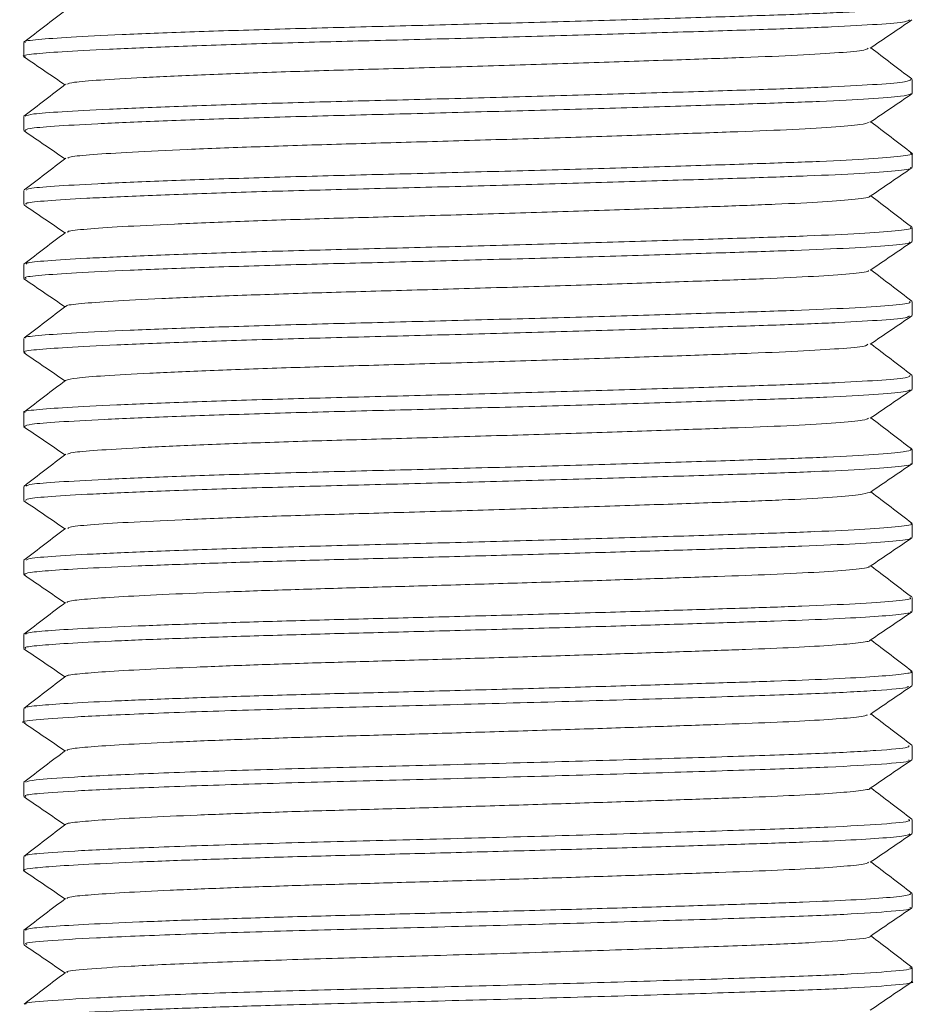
# Model space of a CAD drawing. Header units: millimetres. Extents: x 0 to 210, y 0 to 297.
# Tile 8 of 14: x 67.48 to 73.53, y 159.45 to 166.1. Entities that reach past the tile are written whole.
import ezdxf

# ---------------------------------------------------------------- set-up
doc = ezdxf.new("R2010")
doc.units = ezdxf.units.MM

msp = doc.modelspace()

# ---------------------------------------------------------------- linework, layer by layer
at = {"color": 7, "linetype": 'Continuous', "lineweight": 15}
for p, q in [((67.5068, 165.9436), (67.5068, 165.8491)), ((73.5055, 165.6961), (73.5009, 165.697)), ((73.5068, 165.5991), (73.5068, 165.6937)), ((73.5022, 165.5991), (73.5064, 165.5978)), ((67.5068, 165.4437), (67.5068, 165.349)), ((73.5068, 165.099), (73.5068, 165.1937)), ((67.5068, 164.9436), (67.5068, 164.849)), ((73.5068, 164.599), (73.5068, 164.6936)), ((67.5068, 164.4436), (67.5068, 164.349)), ((73.5068, 164.099), (73.5068, 164.1936)), ((67.5068, 163.9436), (67.5068, 163.8491)), ((73.5068, 163.5991), (73.5068, 163.6936)), ((67.5068, 163.4437), (67.5068, 163.3491)), ((67.507, 163.3482), (67.516, 163.3461)), ((73.5066, 163.1946), (73.4966, 163.1969)), ((73.5068, 163.099), (73.5068, 163.1937)), ((67.5068, 162.9437), (67.5068, 162.849)), ((73.5068, 162.599), (73.5068, 162.6936)), ((67.5068, 162.4436), (67.5068, 162.3491)), ((67.507, 162.3483), (67.5169, 162.3457)), ((73.5068, 162.099), (73.5068, 162.1936)), ((67.5068, 161.9437), (67.5068, 161.849)), ((73.5068, 161.599), (73.5068, 161.6936)), ((67.5068, 161.4436), (67.5068, 161.3491)), ((73.5068, 161.0989), (73.5068, 161.1936)), ((67.5068, 160.9437), (67.5068, 160.849)), ((73.5068, 160.5991), (73.5068, 160.6935)), ((67.5068, 160.4436), (67.5068, 160.3491)), ((73.5068, 160.099), (73.5068, 160.1937)), ((67.5068, 159.9437), (67.5068, 159.849)), ((73.5068, 159.599), (73.5068, 159.6936))]:
    msp.add_line(p, q, dxfattribs=at)
for points, knots in [([(67.5196, 165.9436), (67.5157, 165.9451), (67.4969, 165.9522), (67.5932, 165.9636), (67.808, 165.9792), (68.1563, 165.9967), (68.6132, 166.0145), (69.1512, 166.032), (69.74, 166.0475), (70.362, 166.0632), (71.0004, 166.0806), (71.6227, 166.0985), (72.1872, 166.1159), (72.67, 166.1314), (73.062, 166.1471), (73.3413, 166.1646), (73.4938, 166.1805), (73.492, 166.1899), (73.4913, 166.1936)], [0, 0, 0, 0, 0.016885, 0.082594, 0.148238, 0.216125, 0.284786, 0.352652, 0.418257, 0.484005, 0.551947, 0.620608, 0.688415, 0.753925, 0.819776, 0.887771, 0.956428, 1, 1, 1, 1]), ([(67.7899, 166.1607), (67.743, 166.125), (67.6492, 166.0536), (67.5555, 165.9822), (67.5086, 165.9465)], [0, 0, 0, 0, 0.499991, 1, 1, 1, 1]), ([(73.4893, 166.0958), (73.4835, 166.0919), (73.4691, 166.0821), (73.2899, 166.0661), (72.9855, 166.0488), (72.5726, 166.0336), (72.0711, 166.0176), (71.4908, 166), (70.8613, 165.9822), (70.2248, 165.9649), (69.6087, 165.9498), (69.0292, 165.9337), (68.5055, 165.9161), (68.0708, 165.8982), (67.7488, 165.881), (67.5617, 165.8659), (67.4858, 165.8543), (67.5143, 165.8475), (67.519, 165.8464)], [0, 0, 0, 0, 0.045724, 0.114529, 0.182332, 0.247777, 0.314041, 0.382322, 0.451118, 0.518856, 0.584233, 0.650593, 0.718921, 0.787705, 0.855376, 0.920692, 0.987149, 1, 1, 1, 1]), ([(73.2231, 165.9041), (73.27, 165.9361), (73.3637, 166), (73.4575, 166.0639), (73.5044, 166.0959)], [0, 0, 0, 0, 0.499987, 1, 1, 1, 1]), ([(67.5085, 165.8464), (67.5553, 165.8145), (67.6478, 165.7515), (67.7402, 165.6886), (67.7857, 165.6575)], [0, 0, 0, 0, 0.507461, 1, 1, 1, 1]), ([(73.2091, 165.9041), (73.2039, 165.9003), (73.1908, 165.8906), (73.029, 165.8747), (72.7533, 165.8574), (72.379, 165.8422), (71.9245, 165.8262), (71.3986, 165.8086), (70.8281, 165.7908), (70.2513, 165.7735), (69.6929, 165.7584), (69.1676, 165.7423), (68.6933, 165.7247), (68.298, 165.7068), (68.0111, 165.6896), (67.8335, 165.6754), (67.809, 165.6654), (67.7977, 165.6608)], [0, 0, 0, 0, 0.045738, 0.116253, 0.185741, 0.252813, 0.320723, 0.390701, 0.461207, 0.530629, 0.59763, 0.66564, 0.735665, 0.806159, 0.875513, 0.942452, 1, 1, 1, 1]), ([(73.5042, 165.697), (73.4574, 165.7328), (73.3653, 165.8029), (73.2732, 165.8731), (73.228, 165.9075)], [0, 0, 0, 0, 0.509122, 1, 1, 1, 1]), ([(67.7901, 165.6609), (67.7432, 165.6252), (67.6494, 165.5538), (67.5557, 165.4823), (67.5088, 165.4466)], [0, 0, 0, 0, 0.499988, 1, 1, 1, 1]), ([(67.5166, 165.4465), (67.5292, 165.4512), (67.5562, 165.4613), (67.753, 165.4756), (68.0696, 165.4928), (68.5058, 165.5107), (69.0292, 165.5283), (69.6087, 165.5444), (70.2248, 165.5595), (70.8613, 165.5768), (71.4908, 165.5946), (72.0711, 165.6122), (72.5726, 165.6282), (72.9852, 165.6434), (73.2909, 165.6607), (73.4781, 165.6779), (73.4921, 165.6887), (73.4986, 165.6937)], [0, 0, 0, 0, 0.057695, 0.12362, 0.191922, 0.261348, 0.330312, 0.397291, 0.463278, 0.531647, 0.601084, 0.670002, 0.736883, 0.802939, 0.871374, 0.94082, 1, 1, 1, 1]), ([(73.4979, 165.5959), (73.4825, 165.5907), (73.4497, 165.5795), (73.2336, 165.5623), (72.9037, 165.5453), (72.4706, 165.5304), (71.951, 165.5139), (71.3566, 165.4961), (70.7219, 165.4783), (70.0883, 165.4614), (69.4788, 165.4465), (68.9095, 165.4299), (68.4023, 165.4122), (67.9895, 165.3944), (67.6999, 165.3775), (67.5309, 165.3636), (67.5212, 165.3536), (67.5168, 165.349)], [0, 0, 0, 0, 0.061754, 0.131176, 0.199252, 0.265068, 0.332573, 0.401802, 0.471203, 0.539202, 0.604995, 0.672587, 0.74185, 0.811227, 0.879147, 0.944925, 1, 1, 1, 1]), ([(73.2232, 165.4042), (73.2701, 165.4362), (73.3639, 165.5001), (73.4577, 165.564), (73.5046, 165.596)], [0, 0, 0, 0, 0.499984, 1, 1, 1, 1]), ([(73.2165, 165.4042), (73.2027, 165.3991), (73.1731, 165.388), (72.978, 165.3709), (72.6792, 165.3539), (72.2866, 165.339), (71.8157, 165.3225), (71.2769, 165.3047), (70.7017, 165.2869), (70.1275, 165.27), (69.5751, 165.2551), (69.0592, 165.2385), (68.5996, 165.2208), (68.2251, 165.203), (67.9639, 165.186), (67.8178, 165.1733), (67.8083, 165.1644), (67.8046, 165.161)], [0, 0, 0, 0, 0.061498, 0.131976, 0.201087, 0.267903, 0.336433, 0.406714, 0.477171, 0.546203, 0.612996, 0.681615, 0.751931, 0.822363, 0.891316, 0.958093, 1, 1, 1, 1]), ([(73.5052, 165.1963), (73.4584, 165.232), (73.3659, 165.3024), (73.2735, 165.3728), (73.228, 165.4075)], [0, 0, 0, 0, 0.507337, 1, 1, 1, 1]), ([(67.5093, 165.3458), (67.5562, 165.3139), (67.6483, 165.2511), (67.7404, 165.1883), (67.7857, 165.1575)], [0, 0, 0, 0, 0.509033, 1, 1, 1, 1]), ([(67.5247, 164.9468), (67.5288, 164.9503), (67.5392, 164.9592), (67.701, 164.9721), (67.9892, 164.989), (68.4024, 165.0068), (68.9095, 165.0245), (69.4788, 165.0411), (70.0883, 165.056), (70.7218, 165.0729), (71.3566, 165.0908), (71.9509, 165.1085), (72.4709, 165.125), (72.9027, 165.1399), (73.2375, 165.1569), (73.4428, 165.1747), (73.5265, 165.1882), (73.4987, 165.195), (73.4935, 165.1962)], [0, 0, 0, 0, 0.041798, 0.106903, 0.17413, 0.242798, 0.311352, 0.378254, 0.443374, 0.510678, 0.57937, 0.647891, 0.714706, 0.779849, 0.847229, 0.915942, 0.984427, 1, 1, 1, 1]), ([(67.7904, 165.1611), (67.7436, 165.1254), (67.6498, 165.054), (67.5561, 164.9826), (67.5092, 164.9469)], [0, 0, 0, 0, 0.499991, 1, 1, 1, 1]), ([(73.493, 165.099), (73.497, 165.0974), (73.5147, 165.0901), (73.408, 165.0762), (73.1742, 165.0585), (72.8165, 165.0419), (72.3647, 165.027), (71.827, 165.0101), (71.2204, 164.9922), (70.5826, 164.9745), (69.9528, 164.958), (69.3507, 164.9431), (68.7927, 164.9261), (68.3035, 164.9083), (67.9149, 164.8906), (67.6536, 164.8741), (67.5165, 164.8613), (67.5212, 164.8524), (67.523, 164.849)], [0, 0, 0, 0, 0.019847, 0.088365, 0.156766, 0.223515, 0.288493, 0.355653, 0.424194, 0.492562, 0.559225, 0.624226, 0.691461, 0.760024, 0.828356, 0.89493, 0.959962, 1, 1, 1, 1]), ([(73.2239, 164.9047), (73.2707, 164.9367), (73.3645, 165.0006), (73.4583, 165.0645), (73.5052, 165.0964)], [0, 0, 0, 0, 0.499986, 1, 1, 1, 1]), ([(73.2175, 164.9047), (73.2187, 164.904), (73.2302, 164.8976), (73.1342, 164.8848), (72.9248, 164.8671), (72.6, 164.8505), (72.1906, 164.8356), (71.7033, 164.8187), (71.1535, 164.8008), (70.5755, 164.7831), (70.0047, 164.7666), (69.459, 164.7517), (68.9533, 164.7347), (68.51, 164.7169), (68.1575, 164.6992), (67.9221, 164.6827), (67.802, 164.6708), (67.804, 164.6629), (67.8046, 164.6605)], [0, 0, 0, 0, 0.00822, 0.078386, 0.148432, 0.216786, 0.283326, 0.352101, 0.42229, 0.492302, 0.560568, 0.627131, 0.695983, 0.766195, 0.83617, 0.904345, 0.97094, 1, 1, 1, 1]), ([(73.5045, 164.6969), (73.4576, 164.7326), (73.3654, 164.8028), (73.2733, 164.873), (73.228, 164.9075)], [0, 0, 0, 0, 0.5086405, 1, 1, 1, 1]), ([(67.509, 164.846), (67.5559, 164.8141), (67.6481, 164.7512), (67.7403, 164.6884), (67.7856, 164.6575)], [0, 0, 0, 0, 0.508609, 1, 1, 1, 1]), ([(67.7898, 164.6606), (67.7429, 164.6249), (67.6491, 164.5535), (67.5554, 164.4821), (67.5085, 164.4464)], [0, 0, 0, 0, 0.499989, 1, 1, 1, 1]), ([(67.525, 164.4462), (67.5242, 164.4487), (67.5218, 164.4568), (67.6548, 164.4687), (67.9146, 164.4852), (68.3036, 164.5029), (68.7926, 164.5207), (69.3507, 164.5377), (69.9528, 164.5526), (70.5826, 164.5691), (71.2204, 164.5868), (71.827, 164.6047), (72.3647, 164.6216), (72.8165, 164.6365), (73.1742, 164.6531), (73.408, 164.6708), (73.5147, 164.6847), (73.497, 164.692), (73.493, 164.6936)], [0, 0, 0, 0, 0.029771, 0.095498, 0.162784, 0.231847, 0.301143, 0.369098, 0.434794, 0.50217, 0.571269, 0.640543, 0.708421, 0.774094, 0.841557, 0.91069, 0.979941, 1, 1, 1, 1]), ([(73.4896, 164.5957), (73.4909, 164.5939), (73.4964, 164.5863), (73.3665, 164.5723), (73.1057, 164.5547), (72.7258, 164.5386), (72.2545, 164.5235), (71.6998, 164.5062), (71.0827, 164.4883), (70.4439, 164.4708), (69.8188, 164.4548), (69.2248, 164.4396), (68.679, 164.4222), (68.2096, 164.4044), (67.8461, 164.3868), (67.6137, 164.3708), (67.5038, 164.359), (67.5186, 164.3512), (67.5228, 164.349)], [0, 0, 0, 0, 0.0219146, 0.0914522, 0.1605245, 0.227606, 0.2937019, 0.362185, 0.4317337, 0.5007594, 0.5677428, 0.6339082, 0.7024567, 0.7720145, 0.8409916, 0.9078751, 0.9741179, 1, 1, 1, 1]), ([(73.223, 164.4041), (73.2699, 164.436), (73.3636, 164.4999), (73.4574, 164.5638), (73.5043, 164.5958)], [0, 0, 0, 0, 0.499986, 1, 1, 1, 1]), ([(73.2101, 164.404), (73.2112, 164.4023), (73.2158, 164.3948), (73.0983, 164.3809), (72.8622, 164.3633), (72.5179, 164.3472), (72.0907, 164.3321), (71.588, 164.3148), (71.0287, 164.2969), (70.4498, 164.2794), (69.8833, 164.2634), (69.3449, 164.2482), (68.8502, 164.2308), (68.425, 164.213), (68.0948, 164.1954), (67.8869, 164.1794), (67.7893, 164.1687), (67.7979, 164.1622), (67.7992, 164.1613)], [0, 0, 0, 0, 0.020986, 0.091641, 0.161823, 0.229982, 0.297139, 0.366723, 0.437389, 0.507524, 0.575583, 0.642811, 0.712461, 0.783137, 0.853222, 0.92118, 0.988486, 1, 1, 1, 1]), ([(73.505, 164.1965), (73.4581, 164.2322), (73.3658, 164.3026), (73.2735, 164.3729), (73.228, 164.4075)], [0, 0, 0, 0, 0.507785, 1, 1, 1, 1]), ([(67.5085, 164.3464), (67.5554, 164.3144), (67.6478, 164.2515), (67.7402, 164.1885), (67.7857, 164.1575)], [0, 0, 0, 0, 0.507499, 1, 1, 1, 1]), ([(67.5195, 163.947), (67.5179, 163.948), (67.508, 163.9546), (67.6158, 163.9654), (67.8455, 163.9814), (68.2098, 163.999), (68.679, 164.0168), (69.2248, 164.0342), (69.8188, 164.0494), (70.4439, 164.0654), (71.0827, 164.083), (71.6998, 164.1008), (72.2544, 164.1181), (72.7259, 164.1332), (73.1053, 164.1493), (73.3682, 164.1669), (73.5021, 164.182), (73.493, 164.1907), (73.49, 164.1936)], [0, 0, 0, 0, 0.012534, 0.078782, 0.145672, 0.214655, 0.284219, 0.352774, 0.418945, 0.485934, 0.554966, 0.624521, 0.69301, 0.759112, 0.8262, 0.895278, 0.964822, 1, 1, 1, 1]), ([(67.7907, 164.1613), (67.7438, 164.1256), (67.6501, 164.0542), (67.5563, 163.9827), (67.5094, 163.947)], [0, 0, 0, 0, 0.499989, 1, 1, 1, 1]), ([(73.4879, 164.096), (73.4859, 164.0928), (73.4804, 164.0838), (73.3205, 164.0684), (73.0317, 164.051), (72.631, 164.0355), (72.1406, 164.0198), (71.5695, 164.0023), (70.944, 163.9845), (70.3063, 163.9671), (69.6866, 163.9516), (69.1014, 163.9359), (68.5689, 163.9184), (68.121, 163.9005), (67.7831, 163.8831), (67.5805, 163.8677), (67.4924, 163.8566), (67.5131, 163.85), (67.5161, 163.8491)], [0, 0, 0, 0, 0.0380624, 0.1075596, 0.1762477, 0.2426461, 0.3091997, 0.3779713, 0.447467, 0.5160966, 0.5823986, 0.649056, 0.7178813, 0.7873732, 0.8559424, 0.9221556, 0.9889153, 1, 1, 1, 1]), ([(73.2234, 163.9043), (73.2702, 163.9363), (73.364, 164.0002), (73.4578, 164.0641), (73.5047, 164.0961)], [0, 0, 0, 0, 0.499984, 1, 1, 1, 1]), ([(73.208, 163.9042), (73.2062, 163.9012), (73.2011, 163.8923), (73.0567, 163.877), (72.7951, 163.8596), (72.4319, 163.8441), (71.9875, 163.8284), (71.4699, 163.811), (70.903, 163.7931), (70.3251, 163.7757), (69.7634, 163.7602), (69.233, 163.7445), (68.7508, 163.727), (68.3436, 163.7091), (68.0417, 163.6917), (67.8429, 163.6765), (67.8077, 163.6659), (67.79, 163.6606)], [0, 0, 0, 0, 0.037269, 0.107664, 0.177239, 0.244494, 0.311906, 0.381566, 0.451959, 0.521475, 0.588632, 0.65615, 0.725864, 0.796253, 0.865707, 0.932775, 1, 1, 1, 1]), ([(73.505, 163.6965), (73.4581, 163.7323), (73.3658, 163.8026), (73.2735, 163.8729), (73.228, 163.9075)], [0, 0, 0, 0, 0.5078919, 1, 1, 1, 1]), ([(67.5094, 163.8458), (67.5563, 163.8138), (67.6484, 163.7511), (67.7404, 163.6883), (67.7856, 163.6575)], [0, 0, 0, 0, 0.509205, 1, 1, 1, 1]), ([(67.5161, 163.4437), (67.5131, 163.4446), (67.4924, 163.4512), (67.5805, 163.4623), (67.7831, 163.4777), (68.121, 163.4951), (68.5689, 163.513), (69.1014, 163.5305), (69.6866, 163.5463), (70.3063, 163.5617), (70.944, 163.5791), (71.5695, 163.597), (72.1406, 163.6144), (72.631, 163.6301), (73.0314, 163.6456), (73.3216, 163.663), (73.4877, 163.6794), (73.4917, 163.6894), (73.4934, 163.6936)], [0, 0, 0, 0, 0.010951, 0.076908, 0.142325, 0.210069, 0.278725, 0.346723, 0.412578, 0.478083, 0.545887, 0.614547, 0.682491, 0.748244, 0.813844, 0.881706, 0.950367, 1, 1, 1, 1]), ([(67.7897, 163.6606), (67.7428, 163.6249), (67.6491, 163.5535), (67.5553, 163.4821), (67.5085, 163.4464)], [0, 0, 0, 0, 0.49999, 1, 1, 1, 1]), ([(73.4935, 163.5963), (73.4841, 163.5917), (73.4627, 163.5812), (73.2679, 163.5646), (72.9528, 163.5474), (72.5317, 163.5323), (72.0228, 163.5161), (71.4366, 163.4985), (70.8047, 163.4806), (70.1693, 163.4635), (69.5558, 163.4485), (68.9803, 163.4322), (68.4632, 163.4145), (68.0366, 163.3966), (67.7303, 163.3795), (67.5402, 163.3649), (67.5201, 163.3543), (67.5103, 163.3491)], [0, 0, 0, 0, 0.054154, 0.123536, 0.191771, 0.257636, 0.324716, 0.393705, 0.463072, 0.531237, 0.597051, 0.664225, 0.733256, 0.802607, 0.8707, 0.936472, 1, 1, 1, 1]), ([(73.2238, 163.4046), (73.2706, 163.4366), (73.3644, 163.5005), (73.4582, 163.5644), (73.5051, 163.5963)], [0, 0, 0, 0, 0.499987, 1, 1, 1, 1]), ([(73.2128, 163.4046), (73.2044, 163.4001), (73.1851, 163.3897), (73.0091, 163.3732), (72.7237, 163.356), (72.342, 163.3409), (71.8808, 163.3247), (71.3494, 163.3071), (70.7768, 163.2892), (70.2009, 163.2721), (69.6449, 163.2571), (69.1233, 163.2408), (68.6547, 163.2231), (68.2678, 163.2052), (67.9913, 163.1881), (67.8272, 163.1745), (67.8093, 163.1651), (67.8016, 163.161)], [0, 0, 0, 0, 0.053885, 0.124292, 0.193536, 0.260373, 0.328444, 0.398453, 0.468846, 0.538018, 0.604804, 0.67297, 0.743022, 0.813398, 0.882497, 0.94924, 1, 1, 1, 1]), ([(73.5044, 163.197), (73.4575, 163.2327), (73.3654, 163.3029), (73.2732, 163.373), (73.228, 163.4075)], [0, 0, 0, 0, 0.5088348, 1, 1, 1, 1]), ([(67.5088, 163.3461), (67.5557, 163.3142), (67.648, 163.2513), (67.7403, 163.1884), (67.7857, 163.1575)], [0, 0, 0, 0, 0.508268, 1, 1, 1, 1]), ([(67.521, 162.9467), (67.5296, 162.9509), (67.5494, 162.9605), (67.7312, 162.9741), (68.0363, 162.9912), (68.4633, 163.0091), (68.9803, 163.0268), (69.5558, 163.0431), (70.1693, 163.0581), (70.8047, 163.0752), (71.4366, 163.0931), (72.0228, 163.1107), (72.5318, 163.1269), (72.9526, 163.142), (73.2686, 163.1592), (73.4712, 163.1768), (73.4929, 163.1882), (73.5034, 163.1937)], [0, 0, 0, 0, 0.0511335, 0.1169936, 0.1851784, 0.2546231, 0.3237468, 0.3910112, 0.456914, 0.5251708, 0.5946319, 0.6637141, 0.7308847, 0.7968379, 0.8651648, 0.9346402, 1, 1, 1, 1]), ([(67.7904, 163.1611), (67.7435, 163.1254), (67.6497, 163.0539), (67.5559, 162.9825), (67.5091, 162.9468)], [0, 0, 0, 0, 0.499988, 1, 1, 1, 1]), ([(73.4977, 163.099), (73.5006, 163.0981), (73.5213, 163.0916), (73.4283, 163.0785), (73.2128, 163.0608), (72.8682, 163.0439), (72.4283, 163.029), (71.901, 163.0123), (71.3015, 162.9946), (70.6653, 162.9768), (70.0331, 162.96), (69.4265, 162.9451), (68.8617, 162.9284), (68.3616, 162.9106), (67.9585, 162.8928), (67.6804, 162.8761), (67.5248, 162.8627), (67.5215, 162.8531), (67.5201, 162.849)], [0, 0, 0, 0, 0.01106, 0.079477, 0.147981, 0.215024, 0.279982, 0.346856, 0.415304, 0.483782, 0.550744, 0.615697, 0.682654, 0.75113, 0.81958, 0.886461, 0.951417, 1, 1, 1, 1]), ([(73.2229, 162.904), (73.2698, 162.936), (73.3636, 162.9999), (73.4574, 163.0638), (73.5043, 163.0958)], [0, 0, 0, 0, 0.499986, 1, 1, 1, 1]), ([(73.2202, 162.9041), (73.202, 162.8984), (73.1647, 162.8869), (72.9557, 162.8693), (72.6478, 162.8525), (72.248, 162.8376), (71.7705, 162.8209), (71.227, 162.8032), (70.6504, 162.7854), (70.0775, 162.7686), (69.5278, 162.7537), (69.0158, 162.737), (68.5627, 162.7192), (68.197, 162.7014), (67.9463, 162.6847), (67.8109, 162.6723), (67.8066, 162.6638), (67.805, 162.6607)], [0, 0, 0, 0, 0.067029, 0.137417, 0.206303, 0.273045, 0.341757, 0.412087, 0.482448, 0.551251, 0.617989, 0.686786, 0.757145, 0.827476, 0.896195, 0.962937, 1, 1, 1, 1]), ([(73.5052, 162.6963), (73.4583, 162.7321), (73.3659, 162.8024), (73.2735, 162.8728), (73.228, 162.9075)], [0, 0, 0, 0, 0.5073752, 1, 1, 1, 1]), ([(67.5087, 162.8463), (67.5556, 162.8143), (67.6479, 162.7514), (67.7402, 162.6885), (67.7857, 162.6575)], [0, 0, 0, 0, 0.507876, 1, 1, 1, 1]), ([(67.79, 162.6609), (67.7432, 162.6252), (67.6494, 162.5537), (67.5557, 162.4823), (67.5088, 162.4466)], [0, 0, 0, 0, 0.499991, 1, 1, 1, 1]), ([(67.5252, 162.4465), (67.5269, 162.4496), (67.5317, 162.4582), (67.6814, 162.4707), (67.9583, 162.4874), (68.3617, 162.5052), (68.8617, 162.523), (69.4266, 162.5397), (70.0331, 162.5546), (70.6653, 162.5714), (71.3015, 162.5892), (71.901, 162.6069), (72.4283, 162.6236), (72.8682, 162.6385), (73.2128, 162.6554), (73.4283, 162.6731), (73.5213, 162.6862), (73.5006, 162.6927), (73.4977, 162.6936)], [0, 0, 0, 0, 0.037447, 0.103163, 0.170827, 0.240078, 0.309356, 0.377096, 0.442809, 0.510556, 0.579835, 0.649084, 0.716741, 0.782459, 0.850286, 0.919593, 0.988811, 1, 1, 1, 1]), ([(73.4936, 162.5961), (73.4955, 162.5949), (73.5061, 162.588), (73.3909, 162.5746), (73.1473, 162.557), (72.7935, 162.5411), (72.3738, 162.5273), (71.9023, 162.5124), (71.3723, 162.4966), (70.8092, 162.4808), (70.2439, 162.4655), (69.6961, 162.4518), (69.1751, 162.438), (68.6919, 162.4226), (68.268, 162.4067), (67.9265, 162.391), (67.684, 162.3762), (67.5334, 162.3633), (67.5173, 162.3538), (67.5094, 162.3491)], [0, 0, 0, 0, 0.014597, 0.083941, 0.153026, 0.22031, 0.278687, 0.338939, 0.400457, 0.462146, 0.522893, 0.58169, 0.640743, 0.701648, 0.763375, 0.824804, 0.884851, 0.943183, 1, 1, 1, 1]), ([(73.2235, 162.4045), (73.2704, 162.4364), (73.3642, 162.5003), (73.458, 162.5642), (73.5049, 162.5962)], [0, 0, 0, 0, 0.499984, 1, 1, 1, 1]), ([(73.214, 162.4044), (73.2155, 162.4033), (73.2247, 162.3965), (73.1204, 162.3832), (72.9, 162.3656), (72.5792, 162.3497), (72.1989, 162.3359), (71.7716, 162.321), (71.2912, 162.3052), (70.7809, 162.2894), (70.2686, 162.2741), (69.7721, 162.2604), (69.2999, 162.2466), (68.8619, 162.2312), (68.4778, 162.2153), (68.1681, 162.1996), (67.9491, 162.1848), (67.8193, 162.1728), (67.805, 162.1643), (67.7988, 162.1607)], [0, 0, 0, 0, 0.013386, 0.083688, 0.153727, 0.22194, 0.281123, 0.342206, 0.404574, 0.467116, 0.528702, 0.58831, 0.648178, 0.709924, 0.772503, 0.834782, 0.895657, 0.954794, 1, 1, 1, 1]), ([(73.5043, 162.197), (73.4574, 162.2327), (73.3653, 162.3029), (73.2732, 162.373), (73.228, 162.4075)], [0, 0, 0, 0, 0.509027, 1, 1, 1, 1]), ([(67.5094, 162.3458), (67.5563, 162.3138), (67.6484, 162.2511), (67.7404, 162.1883), (67.7856, 162.1575)], [0, 0, 0, 0, 0.50925, 1, 1, 1, 1]), ([(67.5181, 161.9464), (67.525, 161.9502), (67.5408, 161.9587), (67.6846, 161.9708), (67.9263, 161.9856), (68.2681, 162.0013), (68.6918, 162.0172), (69.1751, 162.0326), (69.6961, 162.0464), (70.2439, 162.0601), (70.8092, 162.0754), (71.3723, 162.0912), (71.9023, 162.107), (72.3738, 162.1219), (72.7936, 162.1357), (73.1468, 162.1516), (73.3927, 162.1692), (73.5098, 162.1836), (73.495, 162.1914), (73.491, 162.1936)], [0, 0, 0, 0, 0.045609, 0.103919, 0.163943, 0.22535, 0.287053, 0.347935, 0.406965, 0.46574, 0.526464, 0.58813, 0.649625, 0.709854, 0.768209, 0.835468, 0.904526, 0.973844, 1, 1, 1, 1]), ([(67.7899, 162.1608), (67.743, 162.1251), (67.6493, 162.0536), (67.5555, 161.9822), (67.5086, 161.9465)], [0, 0, 0, 0, 0.499989, 1, 1, 1, 1]), ([(73.4957, 162.099), (73.4989, 162.0975), (73.5128, 162.091), (73.428, 162.0787), (73.241, 162.0629), (72.9524, 162.0476), (72.5865, 162.0342), (72.1488, 162.0201), (71.646, 162.0047), (71.0959, 161.9887), (70.5279, 161.9731), (69.9699, 161.9584), (69.4342, 161.9453), (68.9303, 161.9304), (68.4729, 161.9147), (68.0879, 161.8988), (67.7927, 161.8835), (67.6013, 161.8696), (67.5077, 161.8586), (67.5171, 161.8513), (67.5201, 161.849)], [0, 0, 0, 0, 0.017999, 0.078862, 0.139807, 0.199736, 0.257707, 0.316258, 0.376565, 0.437598, 0.49825, 0.557455, 0.61512, 0.674517, 0.735258, 0.796267, 0.856441, 0.914762, 0.97293, 1, 1, 1, 1]), ([(73.2235, 161.9045), (73.2704, 161.9364), (73.3642, 162.0003), (73.458, 162.0642), (73.5049, 162.0962)], [0, 0, 0, 0, 0.499987, 1, 1, 1, 1]), ([(73.2197, 161.9044), (73.2204, 161.904), (73.2286, 161.8985), (73.1523, 161.8873), (72.9854, 161.8715), (72.7232, 161.8562), (72.3916, 161.8428), (71.9949, 161.8287), (71.5392, 161.8133), (71.0407, 161.7973), (70.5259, 161.7817), (70.0202, 161.767), (69.5347, 161.7539), (69.078, 161.739), (68.6635, 161.7233), (68.3147, 161.7074), (68.0465, 161.6921), (67.8752, 161.6782), (67.793, 161.6683), (67.7979, 161.6623), (67.7988, 161.6612)], [0, 0, 0, 0, 0.005355, 0.067908, 0.130545, 0.192137, 0.251716, 0.311892, 0.373873, 0.4366, 0.498936, 0.559784, 0.619049, 0.680094, 0.742521, 0.805224, 0.867068, 0.927007, 0.986789, 1, 1, 1, 1]), ([(73.5052, 161.6964), (73.4583, 161.7321), (73.3659, 161.8025), (73.2735, 161.8729), (73.228, 161.9075)], [0, 0, 0, 0, 0.507428, 1, 1, 1, 1]), ([(67.5087, 161.8463), (67.5556, 161.8143), (67.6479, 161.7514), (67.7402, 161.6885), (67.7857, 161.6575)], [0, 0, 0, 0, 0.507913, 1, 1, 1, 1]), ([(67.7906, 161.6613), (67.7438, 161.6256), (67.65, 161.5541), (67.5562, 161.4827), (67.5094, 161.447)], [0, 0, 0, 0, 0.49999, 1, 1, 1, 1]), ([(67.5189, 161.4469), (67.5178, 161.4481), (67.5121, 161.4543), (67.603, 161.4642), (67.7922, 161.4781), (68.088, 161.4934), (68.4729, 161.5093), (68.9303, 161.525), (69.4342, 161.5399), (69.9699, 161.553), (70.5279, 161.5677), (71.0959, 161.5833), (71.646, 161.5993), (72.1488, 161.6147), (72.5865, 161.6288), (72.9524, 161.6422), (73.241, 161.6575), (73.428, 161.6733), (73.5128, 161.6856), (73.4989, 161.6921), (73.4957, 161.6936)], [0, 0, 0, 0, 0.01415, 0.07309, 0.132186, 0.193158, 0.254978, 0.316526, 0.376712, 0.435142, 0.495133, 0.556591, 0.618434, 0.679542, 0.738871, 0.797611, 0.858336, 0.92009, 0.981762, 1, 1, 1, 1]), ([(73.4809, 161.5956), (73.4818, 161.5927), (73.4847, 161.5829), (73.2868, 161.5655), (72.9127, 161.5452), (72.3843, 161.5276), (71.7403, 161.5074), (71.0081, 161.4862), (70.2518, 161.4655), (69.5188, 161.4477), (68.8424, 161.428), (68.2627, 161.4068), (67.8237, 161.3859), (67.5736, 161.3675), (67.4741, 161.3545), (67.5145, 161.3469), (67.5189, 161.346)], [0, 0, 0, 0, 0.034906, 0.116344, 0.196314, 0.273565, 0.353382, 0.434806, 0.515244, 0.592674, 0.671915, 0.753232, 0.834052, 0.911937, 0.990523, 1, 1, 1, 1]), ([(73.2229, 161.404), (73.2698, 161.436), (73.3636, 161.4999), (73.4574, 161.5638), (73.5043, 161.5958)], [0, 0, 0, 0, 0.499985, 1, 1, 1, 1]), ([(73.202, 161.4039), (73.2029, 161.4011), (73.2056, 161.3931), (73.0792, 161.3794), (72.8657, 161.3638), (72.5673, 161.3493), (72.2029, 161.3361), (71.7762, 161.3212), (71.2963, 161.3054), (70.7862, 161.2895), (70.2737, 161.2742), (69.777, 161.2606), (69.3046, 161.2467), (68.8662, 161.2313), (68.4814, 161.2154), (68.1708, 161.1997), (67.9509, 161.1849), (67.8195, 161.1729), (67.8046, 161.1643), (67.7981, 161.1605)], [0, 0, 0, 0, 0.034471, 0.097134, 0.159316, 0.21993, 0.279157, 0.340276, 0.402691, 0.465292, 0.526947, 0.58663, 0.646526, 0.708312, 0.770943, 0.833285, 0.894233, 0.953424, 1, 1, 1, 1]), ([(73.5047, 161.1967), (73.4578, 161.2324), (73.3656, 161.3027), (73.2734, 161.373), (73.228, 161.4075)], [0, 0, 0, 0, 0.508362, 1, 1, 1, 1]), ([(67.5089, 161.3461), (67.5558, 161.3141), (67.648, 161.2513), (67.7403, 161.1884), (67.7856, 161.1575)], [0, 0, 0, 0, 0.5082985, 1, 1, 1, 1]), ([(67.5209, 160.9462), (67.5349, 160.9516), (67.5656, 160.9633), (67.8302, 160.9805), (68.2609, 161.0015), (68.8429, 161.0226), (69.5187, 161.0423), (70.2518, 161.0601), (71.0081, 161.0808), (71.7403, 161.102), (72.3845, 161.1222), (72.9122, 161.1398), (73.2886, 161.1601), (73.4926, 161.1787), (73.4863, 161.1895), (73.484, 161.1936)], [0, 0, 0, 0, 0.06626, 0.144867, 0.226436, 0.308507, 0.388482, 0.466631, 0.547814, 0.629993, 0.710549, 0.788517, 0.869229, 0.951421, 1, 1, 1, 1]), ([(67.7897, 161.1606), (67.7428, 161.1249), (67.6491, 161.0535), (67.5553, 160.982), (67.5084, 160.9463)], [0, 0, 0, 0, 0.4999898, 1, 1, 1, 1]), ([(73.4841, 161.0962), (73.487, 161.0939), (73.4987, 161.0849), (73.323, 161.0682), (72.971, 161.0477), (72.4593, 161.0299), (71.8293, 161.0101), (71.1052, 160.9889), (70.3487, 160.968), (69.6107, 160.9499), (68.9252, 160.9307), (68.3298, 160.9096), (67.8719, 160.8886), (67.6151, 160.8712), (67.5082, 160.8587), (67.5172, 160.8514), (67.5201, 160.849)], [0, 0, 0, 0, 0.026861, 0.109097, 0.190184, 0.268287, 0.348497, 0.430655, 0.512155, 0.590629, 0.670203, 0.752189, 0.834013, 0.91313, 0.971986, 1, 1, 1, 1]), ([(73.2237, 160.9046), (73.2706, 160.9365), (73.3644, 161.0005), (73.4582, 161.0644), (73.505, 161.0963)], [0, 0, 0, 0, 0.499984, 1, 1, 1, 1]), ([(73.22, 160.9045), (73.2206, 160.9041), (73.2292, 160.8986), (73.1536, 160.8874), (72.9876, 160.8716), (72.7262, 160.8564), (72.3954, 160.8429), (71.9993, 160.8289), (71.5441, 160.8134), (71.0459, 160.7975), (70.5312, 160.7818), (70.0253, 160.7672), (69.5396, 160.754), (69.0825, 160.7392), (68.6674, 160.7235), (68.3178, 160.7076), (68.0488, 160.6922), (67.8765, 160.6783), (67.7935, 160.6684), (67.7982, 160.6623), (67.7991, 160.6612)], [0, 0, 0, 0, 0.005166, 0.067678, 0.130284, 0.191857, 0.25142, 0.311538, 0.373471, 0.436161, 0.498471, 0.559304, 0.618533, 0.679524, 0.741907, 0.804578, 0.866401, 0.92633, 0.986055, 1, 1, 1, 1]), ([(73.5048, 160.6967), (73.4579, 160.7324), (73.3656, 160.8027), (73.2734, 160.873), (73.228, 160.9075)], [0, 0, 0, 0, 0.5081361, 1, 1, 1, 1]), ([(67.5093, 160.8458), (67.5562, 160.8138), (67.6483, 160.7511), (67.7404, 160.6883), (67.7857, 160.6575)], [0, 0, 0, 0, 0.5091288, 1, 1, 1, 1]), ([(67.7906, 160.6613), (67.7437, 160.6255), (67.65, 160.5541), (67.5562, 160.4827), (67.5093, 160.447)], [0, 0, 0, 0, 0.499989, 1, 1, 1, 1]), ([(67.5192, 160.4469), (67.5181, 160.4481), (67.5126, 160.4543), (67.6173, 160.4658), (67.8712, 160.4832), (68.33, 160.5042), (68.9252, 160.5253), (69.6107, 160.5445), (70.3487, 160.5627), (71.1052, 160.5835), (71.8293, 160.6047), (72.4594, 160.6245), (72.9706, 160.6423), (73.3247, 160.6628), (73.504, 160.6805), (73.4883, 160.6904), (73.4833, 160.6935)], [0, 0, 0, 0, 0.014963, 0.073932, 0.153202, 0.235184, 0.317329, 0.397056, 0.475682, 0.55734, 0.639657, 0.720022, 0.798276, 0.87952, 0.961916, 1, 1, 1, 1]), ([(73.4915, 160.5959), (73.4889, 160.5929), (73.4815, 160.5848), (73.349, 160.5709), (73.112, 160.5554), (72.7841, 160.5408), (72.3827, 160.5276), (71.9126, 160.5127), (71.3835, 160.497), (70.8209, 160.4811), (70.2553, 160.4658), (69.707, 160.4521), (69.1854, 160.4383), (68.7013, 160.4229), (68.2757, 160.407), (67.9334, 160.3913), (67.6849, 160.3765), (67.544, 160.3633), (67.4883, 160.353), (67.5123, 160.3471), (67.5154, 160.3463)], [0, 0, 0, 0, 0.035268, 0.096394, 0.157062, 0.216211, 0.273982, 0.333585, 0.394463, 0.455533, 0.515692, 0.573935, 0.63234, 0.692598, 0.753692, 0.814514, 0.873988, 0.931731, 0.99102, 1, 1, 1, 1]), ([(73.2233, 160.4043), (73.2702, 160.4363), (73.364, 160.5002), (73.4578, 160.5641), (73.5046, 160.596)], [0, 0, 0, 0, 0.499987, 1, 1, 1, 1]), ([(73.2113, 160.4043), (73.2089, 160.4014), (73.2022, 160.3933), (73.0826, 160.3796), (72.868, 160.364), (72.5708, 160.3494), (72.2069, 160.3362), (71.7809, 160.3213), (71.3014, 160.3056), (70.7915, 160.2897), (70.2789, 160.2744), (69.782, 160.2607), (69.3092, 160.2469), (68.8704, 160.2315), (68.485, 160.2156), (68.1736, 160.1999), (67.9527, 160.1851), (67.8204, 160.173), (67.8049, 160.1644), (67.7981, 160.1606)], [0, 0, 0, 0, 0.034988, 0.097597, 0.159738, 0.220323, 0.279495, 0.340544, 0.4029, 0.465452, 0.527071, 0.586727, 0.646549, 0.70827, 0.770846, 0.833145, 0.894062, 0.953205, 1, 1, 1, 1]), ([(73.5051, 160.1964), (73.4582, 160.2322), (73.3659, 160.3025), (73.2735, 160.3729), (73.228, 160.4075)], [0, 0, 0, 0, 0.507619, 1, 1, 1, 1]), ([(67.5086, 160.3464), (67.5554, 160.3144), (67.6478, 160.2515), (67.7402, 160.1885), (67.7857, 160.1575)], [0, 0, 0, 0, 0.507685, 1, 1, 1, 1]), ([(67.5173, 159.9464), (67.5249, 159.9502), (67.542, 159.9589), (67.6886, 159.9711), (67.9323, 159.9859), (68.276, 160.0016), (68.7012, 160.0175), (69.1854, 160.0329), (69.707, 160.0467), (70.2553, 160.0604), (70.8209, 160.0757), (71.3835, 160.0916), (71.9126, 160.1073), (72.3827, 160.1222), (72.7842, 160.1354), (73.1118, 160.15), (73.3499, 160.1656), (73.4886, 160.1804), (73.495, 160.1896), (73.4978, 160.1937)], [0, 0, 0, 0, 0.047046, 0.105338, 0.165377, 0.226778, 0.288452, 0.349284, 0.408245, 0.467041, 0.527772, 0.589423, 0.65088, 0.71105, 0.76937, 0.829083, 0.890328, 0.952035, 1, 1, 1, 1]), ([(67.7898, 160.1607), (67.7429, 160.125), (67.6492, 160.0536), (67.5554, 159.9821), (67.5085, 159.9464)], [0, 0, 0, 0, 0.499991, 1, 1, 1, 1]), ([(73.4914, 160.099), (73.4962, 160.0976), (73.524, 160.0896), (73.3871, 160.0737), (73.08, 160.0528), (72.6029, 160.0344), (72.0021, 160.0154), (71.2977, 159.9944), (70.543, 159.9733), (69.7968, 159.9543), (69.0945, 159.936), (68.4723, 159.915), (67.9729, 159.8939), (67.6514, 159.8741), (67.5007, 159.8605), (67.5227, 159.8514), (67.5286, 159.849)], [0, 0, 0, 0, 0.016739, 0.097952, 0.178695, 0.25652, 0.334976, 0.415985, 0.497015, 0.575531, 0.653306, 0.734019, 0.815245, 0.894413, 0.971742, 1, 1, 1, 1]), ([(73.223, 159.9041), (73.2699, 159.936), (73.3637, 160), (73.4575, 160.0639), (73.5044, 160.0958)], [0, 0, 0, 0, 0.499985, 1, 1, 1, 1]), ([(73.2205, 159.9041), (73.221, 159.9038), (73.2388, 159.897), (73.1139, 159.8822), (72.8398, 159.8614), (72.4063, 159.843), (71.8621, 159.8241), (71.2236, 159.803), (70.5396, 159.7819), (69.8633, 159.7629), (69.2268, 159.7446), (68.6631, 159.7236), (68.2097, 159.7025), (67.9212, 159.6827), (67.7865, 159.6701), (67.8011, 159.6622), (67.8035, 159.6609)], [0, 0, 0, 0, 0.002527, 0.086012, 0.169014, 0.249016, 0.329667, 0.412942, 0.496239, 0.576951, 0.6569, 0.739872, 0.823371, 0.904753, 0.984245, 1, 1, 1, 1]), ([(73.5043, 159.697), (73.4574, 159.7327), (73.3653, 159.8029), (73.2732, 159.8731), (73.228, 159.9075)], [0, 0, 0, 0, 0.509097, 1, 1, 1, 1]), ([(67.5091, 159.846), (67.556, 159.814), (67.6482, 159.7512), (67.7404, 159.6884), (67.7856, 159.6575)], [0, 0, 0, 0, 0.508672, 1, 1, 1, 1]), ([(67.7902, 159.661), (67.7433, 159.6252), (67.6495, 159.5538), (67.5557, 159.4824), (67.5089, 159.4467)], [0, 0, 0, 0, 0.499988, 1, 1, 1, 1]), ([(67.5245, 159.4466), (67.5215, 159.448), (67.5048, 159.456), (67.6536, 159.4687), (67.9722, 159.4885), (68.4724, 159.5096), (69.0945, 159.5306), (69.7968, 159.5489), (70.543, 159.5679), (71.2977, 159.589), (72.0021, 159.6101), (72.6029, 159.629), (73.08, 159.6474), (73.3871, 159.6683), (73.524, 159.6842), (73.4962, 159.6922), (73.4914, 159.6936)], [0, 0, 0, 0, 0.016749, 0.094994, 0.175099, 0.257288, 0.338957, 0.417652, 0.497099, 0.579088, 0.661056, 0.740441, 0.819189, 0.900888, 0.983063, 1, 1, 1, 1]), ([(73.5, 159.599), (73.5023, 159.5985), (73.5328, 159.5914), (73.4131, 159.5764), (73.1311, 159.5554), (72.6713, 159.5366), (72.0858, 159.5181), (71.3928, 159.4971), (70.6405, 159.476), (69.8911, 159.4565), (69.2418, 159.4401), (68.706, 159.423), (68.2796, 159.4072), (67.9364, 159.3914), (67.6871, 159.3766), (67.5446, 159.3634), (67.4885, 159.3529), (67.5135, 159.3468), (67.5176, 159.3458)], [0, 0, 0, 0, 0.006307, 0.086329, 0.166218, 0.243489, 0.32044, 0.400198, 0.48031, 0.558247, 0.634673, 0.694119, 0.754399, 0.814424, 0.873128, 0.930108, 0.988592, 1, 1, 1, 1]), ([(73.2238, 159.4047), (73.2707, 159.4366), (73.3645, 159.5005), (73.4583, 159.5645), (73.5052, 159.5964)], [0, 0, 0, 0, 0.499985, 1, 1, 1, 1])]:
    msp.add_open_spline(points, degree=3, knots=knots, dxfattribs=at)

doc.saveas('drawing.dxf')
